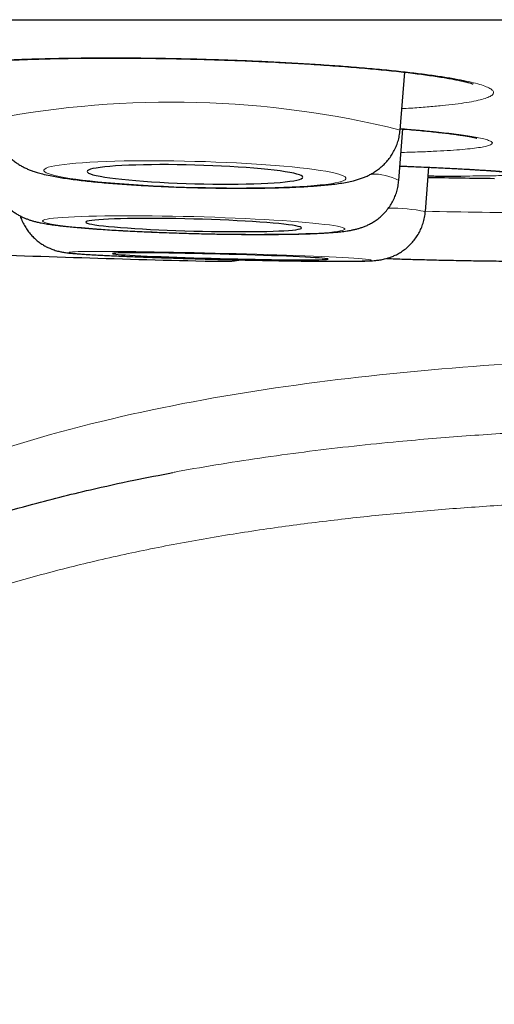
# Model space of a CAD drawing. Header units: millimetres. Extents: x 8 to 869, y 12 to 812.
# Tile 6 of 232: x 403.91 to 406.61, y 319.43 to 325.02. Entities that reach past the tile are written whole.
import ezdxf

# ---------------------------------------------------------------- set-up
doc = ezdxf.new("R2010")
doc.units = ezdxf.units.MM

msp = doc.modelspace()

# ---------------------------------------------------------------- linework, layer by layer
at = {"color": 7, "linetype": 'Continuous', "lineweight": 30}
for p, q in [((391.7188, 325.0155), (425.0537, 325.0155)), ((406.0717, 324.3893), (406.0977, 324.7176)), ((406.0645, 324.1025), (406.0877, 324.3951)), ((406.2152, 323.9269), (406.2347, 324.1776))]:
    msp.add_line(p, q, dxfattribs=at)
at = {"color": 252, "linetype": 'Continuous', "lineweight": 0, "flags": 128}
for points in [[(404.906, 324.0635), (404.9659, 324.0621), (405.0255, 324.0611), (405.0845, 324.0604), (405.1427, 324.0601), (405.1997, 324.0602), (405.2553, 324.0607), (405.3091, 324.0615), (405.361, 324.0627), (405.4107, 324.0643), (405.458, 324.0662), (405.5025, 324.0685), (405.5441, 324.0711), (405.5827, 324.074), (405.6179, 324.0773), (405.6496, 324.0808), (405.6778, 324.0846), (405.7022, 324.0887), (405.7227, 324.093), (405.7392, 324.0976), (405.7516, 324.1023), (405.76, 324.1072), (405.7642, 324.1122), (405.7642, 324.1174), (405.76, 324.1226), (405.7516, 324.128), (405.7392, 324.1334), (405.7227, 324.1388), (405.7022, 324.1442), (405.6778, 324.1495), (405.6496, 324.1548), (405.6179, 324.16), (405.5827, 324.1652), (405.5441, 324.1701), (405.5025, 324.1749), (405.458, 324.1796), (405.4107, 324.184), (405.361, 324.1882), (405.3091, 324.1922), (405.2553, 324.1959), (405.1997, 324.1993), (405.1427, 324.2024), (405.0845, 324.2052), (405.0255, 324.2076), (404.9659, 324.2097), (404.906, 324.2115), (404.8461, 324.2129), (404.7865, 324.2139), (404.7275, 324.2146), (404.6693, 324.2149), (404.6123, 324.2148), (404.5567, 324.2144), (404.5029, 324.2135), (404.451, 324.2123), (404.4013, 324.2107), (404.3541, 324.2088), (404.3095, 324.2065), (404.2679, 324.2039), (404.2294, 324.201), (404.1941, 324.1977), (404.1624, 324.1942), (404.1342, 324.1904), (404.1099, 324.1863), (404.0894, 324.182), (404.0728, 324.1775), (404.0604, 324.1727), (404.052, 324.1679), (404.0479, 324.1628), (404.0479, 324.1576), (404.052, 324.1524), (404.0604, 324.1471), (404.0728, 324.1417), (404.0894, 324.1363), (404.1099, 324.1309), (404.1342, 324.1255), (404.1624, 324.1202), (404.1941, 324.115), (404.2294, 324.1099), (404.2679, 324.1049), (404.3095, 324.1001), (404.3541, 324.0954), (404.4013, 324.091), (404.451, 324.0868), (404.5029, 324.0829), (404.5567, 324.0792), (404.6123, 324.0758), (404.6693, 324.0727), (404.7275, 324.0699), (404.7865, 324.0674), (404.8461, 324.0653), (404.906, 324.0635)], [(404.8987, 323.8023), (404.9586, 323.8008), (405.0182, 323.7996), (405.0773, 323.7986), (405.1354, 323.7979), (405.1924, 323.7974), (405.248, 323.7971), (405.3019, 323.7972), (405.3538, 323.7974), (405.4034, 323.798), (405.4507, 323.7988), (405.4952, 323.7998), (405.5369, 323.8011), (405.5754, 323.8026), (405.6106, 323.8043), (405.6424, 323.8063), (405.6705, 323.8085), (405.6949, 323.8109), (405.7154, 323.8135), (405.7319, 323.8162), (405.7444, 323.8191), (405.7527, 323.8222), (405.7569, 323.8254), (405.7569, 323.8287), (405.7527, 323.8321), (405.7444, 323.8357), (405.7319, 323.8392), (405.7154, 323.8429), (405.6949, 323.8465), (405.6705, 323.8502), (405.6424, 323.8539), (405.6106, 323.8576), (405.5754, 323.8612), (405.5369, 323.8648), (405.4952, 323.8683), (405.4507, 323.8717), (405.4034, 323.875), (405.3538, 323.8782), (405.3019, 323.8812), (405.248, 323.8841), (405.1924, 323.8868), (405.1354, 323.8894), (405.0773, 323.8917), (405.0182, 323.8939), (404.9586, 323.8958), (404.8987, 323.8975), (404.8388, 323.899), (404.7792, 323.9002), (404.7202, 323.9012), (404.6621, 323.902), (404.6051, 323.9025), (404.5495, 323.9027), (404.4956, 323.9027), (404.4437, 323.9024), (404.394, 323.9019), (404.3468, 323.9011), (404.3022, 323.9001), (404.2606, 323.8988), (404.2221, 323.8973), (404.1869, 323.8955), (404.1551, 323.8935), (404.127, 323.8914), (404.1026, 323.889), (404.0821, 323.8864), (404.0656, 323.8836), (404.0531, 323.8807), (404.0448, 323.8777), (404.0406, 323.8744), (404.0406, 323.8711), (404.0448, 323.8677), (404.0531, 323.8642), (404.0656, 323.8606), (404.0821, 323.857), (404.1026, 323.8533), (404.127, 323.8496), (404.1551, 323.8459), (404.1869, 323.8423), (404.2221, 323.8386), (404.2606, 323.8351), (404.3022, 323.8316), (404.3468, 323.8282), (404.394, 323.8249), (404.4437, 323.8217), (404.4956, 323.8186), (404.5495, 323.8157), (404.6051, 323.813), (404.6621, 323.8105), (404.7202, 323.8081), (404.7792, 323.806), (404.8388, 323.804), (404.8987, 323.8023)], [(405.9084, 323.6504), (405.9063, 323.6517), (405.9001, 323.6531), (405.8897, 323.6545), (405.8753, 323.6561), (405.8568, 323.6577), (405.8343, 323.6594), (405.8081, 323.6612), (405.7782, 323.663), (405.7447, 323.6649), (405.7078, 323.6668), (405.6677, 323.6687), (405.6246, 323.6707), (405.5787, 323.6726), (405.5302, 323.6746), (405.4794, 323.6765), (405.4265, 323.6785), (405.3718, 323.6804), (405.3155, 323.6822), (405.2579, 323.684), (405.1993, 323.6858), (405.1399, 323.6875), (405.0801, 323.6891), (405.0202, 323.6906), (404.9604, 323.6921), (404.901, 323.6934), (404.8424, 323.6947), (404.7848, 323.6958), (404.7284, 323.6968), (404.6737, 323.6977), (404.6207, 323.6985), (404.5699, 323.6992), (404.5214, 323.6997), (404.4755, 323.7001), (404.4323, 323.7003), (404.3922, 323.7004), (404.3553, 323.7004), (404.3217, 323.7003), (404.2917, 323.7), (404.2654, 323.6995), (404.2429, 323.699), (404.2244, 323.6983), (404.2099, 323.6975), (404.1994, 323.6965), (404.1931, 323.6955), (404.191, 323.6943), (404.1931, 323.6931), (404.1993, 323.6917), (404.2097, 323.6902), (404.2241, 323.6887), (404.2426, 323.687), (404.2651, 323.6853), (404.2913, 323.6835), (404.3212, 323.6817), (404.3547, 323.6798), (404.3916, 323.6779), (404.4317, 323.676), (404.4748, 323.6741), (404.5207, 323.6721), (404.5692, 323.6701), (404.62, 323.6682), (404.6729, 323.6663), (404.7276, 323.6644), (404.7839, 323.6625), (404.8415, 323.6607), (404.9001, 323.6589), (404.9595, 323.6573), (405.0193, 323.6556), (405.0792, 323.6541), (405.139, 323.6527), (405.1984, 323.6513), (405.257, 323.6501), (405.3146, 323.6489), (405.371, 323.6479), (405.4257, 323.647), (405.4787, 323.6462), (405.5295, 323.6456), (405.578, 323.6451), (405.6239, 323.6447), (405.6671, 323.6444), (405.7072, 323.6443), (405.7441, 323.6443), (405.7777, 323.6445), (405.8077, 323.6448), (405.834, 323.6452), (405.8565, 323.6458), (405.875, 323.6464), (405.8895, 323.6473), (405.9, 323.6482), (405.9063, 323.6492), (405.9084, 323.6504)]]:
    msp.add_lwpolyline(points, dxfattribs=at)
at = {"color": 7, "linetype": 'Continuous', "lineweight": 30, "flags": 128}
for points in [[(404.906, 324.0847), (404.9566, 324.0836), (405.0069, 324.0828), (405.0564, 324.0824), (405.105, 324.0823), (405.1521, 324.0826), (405.1976, 324.0834), (405.2411, 324.0844), (405.2823, 324.0859), (405.321, 324.0877), (405.3568, 324.0898), (405.3895, 324.0923), (405.419, 324.0951), (405.4449, 324.0981), (405.4671, 324.1015), (405.4855, 324.105), (405.5, 324.1088), (405.5104, 324.1128), (405.5166, 324.117), (405.5187, 324.1213), (405.5166, 324.1257), (405.5104, 324.1302), (405.5, 324.1348), (405.4855, 324.1393), (405.4671, 324.1439), (405.4449, 324.1484), (405.419, 324.1528), (405.3895, 324.1571), (405.3568, 324.1613), (405.321, 324.1654), (405.2823, 324.1692), (405.2411, 324.1728), (405.1976, 324.1762), (405.1521, 324.1793), (405.105, 324.1822), (405.0564, 324.1847), (405.0069, 324.1869), (404.9566, 324.1888), (404.906, 324.1903), (404.8554, 324.1915), (404.8052, 324.1923), (404.7556, 324.1927), (404.7071, 324.1927), (404.6599, 324.1924), (404.6144, 324.1917), (404.5709, 324.1906), (404.5297, 324.1891), (404.491, 324.1873), (404.4552, 324.1852), (404.4225, 324.1827), (404.3931, 324.18), (404.3671, 324.1769), (404.3449, 324.1736), (404.3265, 324.17), (404.312, 324.1662), (404.3016, 324.1622), (404.2954, 324.158), (404.2933, 324.1537), (404.2954, 324.1493), (404.3016, 324.1448), (404.312, 324.1403), (404.3265, 324.1357), (404.3449, 324.1312), (404.3671, 324.1267), (404.3931, 324.1222), (404.4225, 324.1179), (404.4552, 324.1137), (404.491, 324.1097), (404.5297, 324.1058), (404.5709, 324.1022), (404.6144, 324.0988), (404.6599, 324.0957), (404.7071, 324.0928), (404.7556, 324.0903), (404.8052, 324.0881), (404.8554, 324.0862), (404.906, 324.0847)], [(404.8987, 323.816), (404.9493, 323.8147), (404.9996, 323.8137), (405.0491, 323.813), (405.0977, 323.8125), (405.1449, 323.8123), (405.1904, 323.8123), (405.2339, 323.8126), (405.2751, 323.8131), (405.3137, 323.8139), (405.3495, 323.8149), (405.3823, 323.8162), (405.4117, 323.8177), (405.4376, 323.8194), (405.4598, 323.8213), (405.4783, 323.8235), (405.4927, 323.8258), (405.5031, 323.8282), (405.5094, 323.8308), (405.5115, 323.8336), (405.5094, 323.8365), (405.5031, 323.8394), (405.4927, 323.8424), (405.4783, 323.8455), (405.4598, 323.8486), (405.4376, 323.8517), (405.4117, 323.8548), (405.3823, 323.8579), (405.3495, 323.8609), (405.3137, 323.8639), (405.2751, 323.8667), (405.2339, 323.8694), (405.1904, 323.872), (405.1449, 323.8745), (405.0977, 323.8767), (405.0491, 323.8788), (404.9996, 323.8807), (404.9493, 323.8824), (404.8987, 323.8839), (404.8481, 323.8851), (404.7979, 323.8861), (404.7483, 323.8869), (404.6998, 323.8873), (404.6526, 323.8876), (404.6071, 323.8876), (404.5636, 323.8873), (404.5224, 323.8868), (404.4837, 323.886), (404.4479, 323.8849), (404.4152, 323.8837), (404.3858, 323.8822), (404.3599, 323.8804), (404.3376, 323.8785), (404.3192, 323.8764), (404.3048, 323.8741), (404.2944, 323.8716), (404.2881, 323.869), (404.286, 323.8662), (404.2881, 323.8634), (404.2944, 323.8604), (404.3048, 323.8574), (404.3192, 323.8543), (404.3376, 323.8512), (404.3599, 323.8481), (404.3858, 323.845), (404.4152, 323.8419), (404.4479, 323.8389), (404.4837, 323.836), (404.5224, 323.8331), (404.5636, 323.8304), (404.6071, 323.8278), (404.6526, 323.8254), (404.6998, 323.8231), (404.7483, 323.821), (404.7979, 323.8191), (404.8481, 323.8174), (404.8987, 323.816)], [(405.6624, 323.6567), (405.6604, 323.6578), (405.6541, 323.659), (405.6438, 323.6602), (405.6293, 323.6616), (405.611, 323.663), (405.5887, 323.6645), (405.5628, 323.6661), (405.5334, 323.6677), (405.5007, 323.6693), (405.4649, 323.6709), (405.4263, 323.6726), (405.3851, 323.6743), (405.3416, 323.6759), (405.2961, 323.6775), (405.249, 323.6791), (405.2004, 323.6806), (405.1509, 323.6821), (405.1006, 323.6835), (405.05, 323.6849), (404.9994, 323.6861), (404.9492, 323.6873), (404.8996, 323.6883), (404.851, 323.6893), (404.8039, 323.6901), (404.7583, 323.6908), (404.7148, 323.6914), (404.6736, 323.6918), (404.6349, 323.6922), (404.5991, 323.6924), (404.5664, 323.6924), (404.5369, 323.6923), (404.511, 323.6921), (404.4887, 323.6917), (404.4703, 323.6912), (404.4558, 323.6906), (404.4454, 323.6899), (404.4391, 323.689), (404.437, 323.688), (404.439, 323.687), (404.4453, 323.6858), (404.4556, 323.6845), (404.4701, 323.6831), (404.4884, 323.6817), (404.5107, 323.6802), (404.5366, 323.6787), (404.566, 323.6771), (404.5987, 323.6754), (404.6345, 323.6738), (404.6731, 323.6721), (404.7143, 323.6705), (404.7578, 323.6688), (404.8033, 323.6672), (404.8504, 323.6656), (404.899, 323.6641), (404.9485, 323.6626), (404.9988, 323.6612), (405.0494, 323.6599), (405.1, 323.6586), (405.1502, 323.6575), (405.1998, 323.6564), (405.2484, 323.6555), (405.2955, 323.6546), (405.3411, 323.6539), (405.3846, 323.6533), (405.4258, 323.6529), (405.4645, 323.6526), (405.5003, 323.6524), (405.533, 323.6523), (405.5625, 323.6524), (405.5884, 323.6526), (405.6107, 323.653), (405.6291, 323.6535), (405.6436, 323.6541), (405.654, 323.6549), (405.6603, 323.6557), (405.6624, 323.6567)]]:
    msp.add_lwpolyline(points, dxfattribs=at)
at = {"color": 252, "linetype": 'Continuous', "lineweight": 0}
for centre, radius, start, end in [((404.773, 319.1514), 5.3965, 76.0753, 100.8694), ((405.9156, 323.8205), 0.3189, 62.1827, 91.4779), ((406.0154, 322.8837), 1.0621, 79.1602, 90.4986), ((407.074, 361.8665), 37.9479, 268.7034, 269.19172), ((407.0259, 355.966), 32.0473, 269.12888, 270.37114)]:
    msp.add_arc(centre, radius, start, end, dxfattribs=at)
at = {"color": 7, "linetype": 'Continuous', "lineweight": 30}
for centre, radius, start, end in [((408.3863, 454.1026), 130, 269.049736, 269.215851), ((406.8623, 406.2562), 82.6324, 267.649821, 268.679566)]:
    msp.add_arc(centre, radius, start, end, dxfattribs=at)
at = {"color": 252, "linetype": 'Continuous', "lineweight": 0}
for points, knots in [([(405.573, 324.7636), (405.529, 324.7662), (405.4409, 324.7716), (405.3036, 324.7785), (405.164, 324.7845), (405.0227, 324.7895), (404.8807, 324.7935), (404.7388, 324.7965), (404.5982, 324.7984), (404.46, 324.7992), (404.3251, 324.7989), (404.1943, 324.7976), (404.0686, 324.7952), (403.9491, 324.7917), (403.8366, 324.7872), (403.7316, 324.7817), (403.635, 324.7752), (403.5475, 324.7679), (403.4701, 324.7596), (403.4028, 324.7506), (403.3462, 324.7408), (403.3007, 324.7304), (403.2671, 324.7193), (403.245, 324.7078), (403.2348, 324.6958), (403.2364, 324.6834), (403.2503, 324.6708), (403.276, 324.658), (403.3133, 324.6452), (403.3619, 324.6323), (403.4218, 324.6196), (403.4923, 324.6071), (403.5731, 324.5948), (403.6591, 324.5833), (403.7225, 324.5762), (403.7522, 324.5728)], [0, 0, 0, 0, 0.030354, 0.060816, 0.091278, 0.121631, 0.151985, 0.182447, 0.212909, 0.243263, 0.273617, 0.304079, 0.334541, 0.364894, 0.395248, 0.42571, 0.456172, 0.486526, 0.516879, 0.547342, 0.577804, 0.608157, 0.638511, 0.668973, 0.699435, 0.729789, 0.760142, 0.790604, 0.821067, 0.85142, 0.881774, 0.912236, 0.942698, 0.973052, 1, 1, 1, 1]), ([(406.0813, 324.5106), (406.098, 324.5115), (406.1494, 324.5142), (406.2263, 324.5199), (406.3118, 324.5275), (406.3869, 324.5359), (406.4514, 324.5451), (406.5051, 324.5551), (406.5478, 324.5657), (406.5788, 324.5769), (406.5978, 324.5886), (406.6049, 324.6006), (406.6002, 324.6131), (406.5836, 324.6257), (406.555, 324.6385), (406.5147, 324.6514), (406.4632, 324.6642), (406.4009, 324.6769), (406.3277, 324.6894), (406.2446, 324.7016), (406.1521, 324.7134), (406.0511, 324.7247), (405.9418, 324.7355), (405.8251, 324.7456), (405.7024, 324.7551), (405.6161, 324.7607), (405.573, 324.7636)], [0, 0, 0, 0, 0.020507, 0.063168, 0.105828, 0.148337, 0.190846, 0.233507, 0.276167, 0.318676, 0.361185, 0.403845, 0.446506, 0.489015, 0.531523, 0.574184, 0.616844, 0.659353, 0.701862, 0.744523, 0.787183, 0.829692, 0.872193, 0.914846, 0.957499, 1, 1, 1, 1]), ([(406.3768, 324.3674), (406.3587, 324.3696), (406.3225, 324.3739), (406.2541, 324.3811), (406.1724, 324.3889), (406.1056, 324.3944), (406.0723, 324.3971)], [0, 0, 0, 0, 0.215261, 0.430523, 0.716204, 1, 1, 1, 1]), ([(406.0771, 324.2618), (406.0835, 324.262), (406.1251, 324.2629), (406.1939, 324.2654), (406.2819, 324.2692), (406.3597, 324.2737), (406.4274, 324.2789), (406.4844, 324.2846), (406.5299, 324.2908), (406.564, 324.2976), (406.5865, 324.3048), (406.5972, 324.3124), (406.5956, 324.3203), (406.5821, 324.3285), (406.5568, 324.337), (406.5221, 324.3451), (406.4798, 324.3528), (406.433, 324.3601), (406.3956, 324.3649), (406.3768, 324.3674)], [0, 0, 0, 0, 0.01163, 0.075304, 0.138979, 0.202881, 0.266783, 0.330458, 0.394133, 0.458035, 0.521937, 0.585612, 0.649286, 0.713188, 0.777091, 0.840765, 0.893822, 0.946944, 1, 1, 1, 1]), ([(406.5475, 324.1613), (406.5302, 324.1624), (406.4955, 324.1645), (406.43, 324.1682), (406.3508, 324.1723), (406.255, 324.1769), (406.1617, 324.181), (406.0974, 324.1837), (406.071, 324.1847)], [0, 0, 0, 0, 0.145062, 0.290125, 0.479613, 0.672491, 0.865369, 1, 1, 1, 1]), ([(406.417, 324.128), (406.4403, 324.1281), (406.4912, 324.1282), (406.558, 324.1289), (406.6184, 324.13), (406.6675, 324.1315), (406.7051, 324.1333), (406.7314, 324.1355), (406.7456, 324.138), (406.7478, 324.1409), (406.7382, 324.144), (406.7165, 324.1474), (406.6871, 324.1507), (406.6548, 324.1536), (406.6236, 324.156), (406.5883, 324.1586), (406.5612, 324.1604), (406.5475, 324.1613)], [0, 0, 0, 0, 0.0630272, 0.1378861, 0.214107, 0.2876503, 0.3625092, 0.4373682, 0.5135891, 0.5871324, 0.6619913, 0.7368503, 0.8130711, 0.8594801, 0.9062112, 0.9529423, 1, 1, 1, 1]), ([(408.3863, 323.1135), (408.0694, 323.111), (407.4358, 323.1059), (406.4861, 323.0547), (405.5396, 322.9604), (404.6014, 322.8033), (403.7966, 322.5877), (403.1302, 322.3341), (402.5961, 322.0719), (402.0932, 321.7536), (401.6338, 321.3748), (401.233, 320.934), (400.9042, 320.4375), (400.6543, 319.8955), (400.5554, 319.5117), (400.5059, 319.3197)], [0, 0, 0, 0, 0.10003, 0.200056, 0.300173, 0.400239, 0.500131, 0.562636, 0.625145, 0.687668, 0.750125, 0.812616, 0.875055, 0.937489, 1, 1, 1, 1]), ([(404.781, 322.4451), (404.7895, 322.4467), (404.8807, 322.4647), (405.0558, 322.4938), (405.3061, 322.5326), (405.5577, 322.5663), (405.8102, 322.5959), (406.1067, 322.6259), (406.4473, 322.6541), (406.8756, 322.6811), (407.3488, 322.7019), (407.6941, 322.7087), (407.867, 322.7121)], [0, 0, 0, 0, 0.0084068, 0.0901408, 0.172075, 0.2540099, 0.3361374, 0.4183339, 0.5425703, 0.6668078, 0.8332038, 1, 1, 1, 1]), ([(408.3863, 322.3087), (408.2732, 322.3084), (408.0469, 322.3078), (407.7076, 322.3027), (407.3682, 322.2939), (407.0288, 322.2808), (406.6895, 322.2628), (406.3513, 322.2395), (406.0131, 322.21), (405.6749, 322.1737), (405.3348, 322.1295), (404.9942, 322.0764), (404.6535, 322.0133), (404.3195, 321.9402), (403.993, 321.8567), (403.7008, 321.7696), (403.4379, 321.6797), (403.2296, 321.5999), (403.0496, 321.5239), (402.8971, 321.4541), (402.7465, 321.3795), (402.5981, 321.2994), (402.4515, 321.2133), (402.3078, 321.1209), (402.167, 321.0216), (402.0304, 320.9153), (401.9158, 320.8163), (401.8086, 320.7148), (401.7086, 320.6114), (401.6023, 320.4884), (401.5032, 320.3591), (401.4219, 320.2387), (401.3455, 320.112), (401.2749, 319.9791), (401.2047, 319.8233), (401.1436, 319.6638), (401.1108, 319.5551), (401.0945, 319.5007)], [0, 0, 0, 0, 0.040416, 0.080846, 0.121317, 0.161803, 0.202387, 0.242986, 0.283299, 0.324163, 0.365048, 0.406494, 0.448036, 0.489618, 0.529382, 0.569143, 0.599119, 0.629093, 0.649147, 0.669139, 0.689131, 0.709288, 0.729443, 0.749886, 0.770327, 0.791017, 0.811704, 0.824508, 0.843904, 0.863299, 0.883004, 0.902709, 0.915993, 0.936865, 0.957739, 0.978869, 1, 1, 1, 1])]:
    msp.add_open_spline(points, degree=3, knots=knots, dxfattribs=at)
at = {"color": 7, "linetype": 'Continuous', "lineweight": 30}
for points, knots in [([(403.352, 324.7329), (403.3521, 324.733), (403.3524, 324.7331), (403.3567, 324.7345), (403.3642, 324.7367), (403.3757, 324.7396), (403.3911, 324.7429), (403.4107, 324.7467), (403.4342, 324.7506), (403.4617, 324.7546), (403.4931, 324.7587), (403.5284, 324.7628), (403.5677, 324.7668), (403.6108, 324.7706), (403.6575, 324.7744), (403.7076, 324.7779), (403.761, 324.7812), (403.8172, 324.7843), (403.8763, 324.7871), (403.9377, 324.7896), (404.0014, 324.7918), (404.0671, 324.7937), (404.1344, 324.7952), (404.2032, 324.7964), (404.2731, 324.7973), (404.3444, 324.7978), (404.4173, 324.798), (404.4919, 324.7979), (404.568, 324.7975), (404.6452, 324.7967), (404.723, 324.7956), (404.8013, 324.7942), (404.8796, 324.7924), (404.9578, 324.7904), (405.0359, 324.788), (405.1138, 324.7853), (405.1914, 324.7823), (405.2683, 324.779), (405.3444, 324.7754), (405.4197, 324.7715), (405.4932, 324.7673), (405.554, 324.7637), (405.6137, 324.7598), (405.6729, 324.7558), (405.7413, 324.7508), (405.8077, 324.7456), (405.8721, 324.7402), (405.9342, 324.7346), (405.9939, 324.7288), (406.0512, 324.7228), (406.1056, 324.7168), (406.1571, 324.7106), (406.2055, 324.7044), (406.2508, 324.6981), (406.2928, 324.6918), (406.3313, 324.6855), (406.366, 324.6794), (406.3968, 324.6734), (406.4223, 324.6679), (406.4435, 324.6629), (406.4605, 324.6584), (406.4733, 324.6546), (406.4817, 324.6517), (406.4865, 324.6499), (406.487, 324.6497), (406.4872, 324.6495)], [0, 0, 0, 0, 0.008266, 0.018886, 0.030498, 0.043069, 0.05651, 0.070694, 0.085473, 0.100436, 0.115777, 0.131598, 0.147813, 0.16435, 0.181147, 0.198147, 0.215302, 0.232565, 0.249896, 0.267254, 0.284596, 0.301889, 0.319108, 0.336229, 0.353237, 0.370129, 0.387103, 0.404364, 0.421695, 0.439069, 0.456463, 0.473843, 0.491185, 0.508464, 0.525689, 0.543013, 0.560323, 0.577627, 0.594935, 0.612254, 0.629592, 0.646515, 0.655645, 0.672907, 0.690123, 0.707312, 0.724479, 0.741632, 0.758774, 0.775908, 0.793035, 0.809982, 0.82688, 0.843749, 0.860541, 0.877203, 0.893668, 0.909856, 0.925672, 0.939214, 0.953429, 0.967558, 0.979465, 0.990509, 1, 1, 1, 1]), ([(403.7558, 324.451), (403.756, 324.4435), (403.7565, 324.4249), (403.7614, 324.3959), (403.7695, 324.3648), (403.7808, 324.3353), (403.7945, 324.3078), (403.8105, 324.2826), (403.8281, 324.2597), (403.8469, 324.2393), (403.8665, 324.2215), (403.8864, 324.2061), (403.9061, 324.1929), (403.9258, 324.1816), (403.9454, 324.1719), (403.9655, 324.1632), (403.9869, 324.1552), (404.0116, 324.1473), (404.0432, 324.1388), (404.0796, 324.1306), (404.1198, 324.1231), (404.16, 324.1166), (404.2021, 324.1106), (404.2468, 324.1049), (404.2927, 324.0997), (404.3401, 324.0949), (404.3891, 324.0903), (404.4398, 324.0861), (404.492, 324.0822), (404.5456, 324.0785), (404.6004, 324.0751), (404.6564, 324.0721), (404.7132, 324.0693), (404.7707, 324.0668), (404.8287, 324.0647), (404.8739, 324.0633), (404.8997, 324.0626), (404.906, 324.0624)], [0, 0, 0, 0, 0.01413, 0.034685, 0.054831, 0.074601, 0.09402, 0.113095, 0.131826, 0.150208, 0.168258, 0.186058, 0.203825, 0.221871, 0.24068, 0.260992, 0.283879, 0.311044, 0.345732, 0.395221, 0.437167, 0.476073, 0.517093, 0.556105, 0.593936, 0.63103, 0.667626, 0.703872, 0.739862, 0.775664, 0.811323, 0.846874, 0.882345, 0.917758, 0.95313, 0.988477, 1, 1, 1, 1]), ([(404.906, 324.0624), (404.9163, 324.0621), (404.9459, 324.0614), (404.9949, 324.0604), (405.0528, 324.0595), (405.1101, 324.059), (405.1667, 324.0588), (405.2223, 324.059), (405.2767, 324.0595), (405.3298, 324.0604), (405.3813, 324.0617), (405.4312, 324.0633), (405.4793, 324.0652), (405.5256, 324.0676), (405.5699, 324.0703), (405.6124, 324.0735), (405.6532, 324.0772), (405.6929, 324.0815), (405.7324, 324.0868), (405.7697, 324.0932), (405.8021, 324.1002), (405.8289, 324.1074), (405.8515, 324.1147), (405.8733, 324.1231), (405.8946, 324.1328), (405.9161, 324.1444), (405.9378, 324.1582), (405.9594, 324.1745), (405.9806, 324.1936), (406.0008, 324.2153), (406.0192, 324.2397), (406.0355, 324.2662), (406.0493, 324.2947), (406.06, 324.3246), (406.068, 324.3562), (406.0704, 324.3779), (406.0716, 324.3891)], [0, 0, 0, 0, 0.018635, 0.054059, 0.089498, 0.12496, 0.160462, 0.196019, 0.231653, 0.267386, 0.303251, 0.339287, 0.375548, 0.412111, 0.449084, 0.486636, 0.525037, 0.564759, 0.606732, 0.653127, 0.692781, 0.719757, 0.743604, 0.764826, 0.784481, 0.803396, 0.822157, 0.840996, 0.86013, 0.879575, 0.899257, 0.919089, 0.939008, 0.958971, 0.97896, 1, 1, 1, 1]), ([(406.0722, 324.3963), (406.0807, 324.3956), (406.1077, 324.3935), (406.1505, 324.3898), (406.2003, 324.3852), (406.2468, 324.3807), (406.2902, 324.3761), (406.3303, 324.3716), (406.3668, 324.3671), (406.3995, 324.3627), (406.4284, 324.3585), (406.4532, 324.3545), (406.4702, 324.3514), (406.4821, 324.349), (406.4916, 324.347), (406.5003, 324.345), (406.5062, 324.3434), (406.5089, 324.3426), (406.5085, 324.3427), (406.5084, 324.3428)], [0, 0, 0, 0, 0.034246, 0.109838, 0.184929, 0.259668, 0.334377, 0.408607, 0.482264, 0.55521, 0.627229, 0.698006, 0.767083, 0.797547, 0.837329, 0.892273, 0.942478, 0.987575, 1, 1, 1, 1]), ([(403.7483, 324.1643), (403.7488, 324.1539), (403.7499, 324.1327), (403.7559, 324.1014), (403.765, 324.0709), (403.7769, 324.0422), (403.7912, 324.0155), (403.8076, 323.991), (403.8257, 323.969), (403.8449, 323.9495), (403.8647, 323.9326), (403.8845, 323.9183), (403.9037, 323.9065), (403.9221, 323.8968), (403.9396, 323.8889), (403.9565, 323.8823), (403.9733, 323.8766), (403.9908, 323.8715), (404.0106, 323.8665), (404.0365, 323.861), (404.067, 323.8557), (404.1017, 323.8507), (404.1374, 323.8462), (404.1752, 323.842), (404.2158, 323.838), (404.2581, 323.8342), (404.3022, 323.8307), (404.3482, 323.8272), (404.3961, 323.824), (404.4458, 323.8209), (404.4972, 323.8179), (404.5501, 323.8151), (404.6043, 323.8125), (404.6596, 323.81), (404.7158, 323.8078), (404.7728, 323.8057), (404.8292, 323.8038), (404.8713, 323.8026), (404.8941, 323.802), (404.8987, 323.8019)], [0, 0, 0, 0, 0.018899, 0.038665, 0.058006, 0.076942, 0.095481, 0.113618, 0.131328, 0.148563, 0.165253, 0.18134, 0.19686, 0.212036, 0.227302, 0.243113, 0.260211, 0.279643, 0.30304, 0.333567, 0.380094, 0.420637, 0.458307, 0.4981, 0.535956, 0.572736, 0.608866, 0.644572, 0.679983, 0.715183, 0.750228, 0.785157, 0.819999, 0.854774, 0.889499, 0.924189, 0.958854, 0.991678, 1, 1, 1, 1]), ([(406.071, 324.1846), (406.081, 324.1842), (406.1122, 324.1829), (406.1621, 324.1808), (406.2205, 324.1782), (406.2761, 324.1757), (406.3289, 324.1731), (406.3786, 324.1706), (406.4252, 324.1682), (406.4687, 324.1658), (406.5091, 324.1634), (406.546, 324.1611), (406.5794, 324.1588), (406.6092, 324.1567), (406.6351, 324.1546), (406.6528, 324.1531), (406.6653, 324.1519), (406.6756, 324.1509), (406.6861, 324.1497), (406.6941, 324.1487), (406.6985, 324.1481), (406.6988, 324.148), (406.6989, 324.148)], [0, 0, 0, 0, 0.02843, 0.088142, 0.147868, 0.2075, 0.266948, 0.326125, 0.385019, 0.444113, 0.503011, 0.561694, 0.620115, 0.678191, 0.735778, 0.792622, 0.814334, 0.845599, 0.893107, 0.936459, 0.974499, 1, 1, 1, 1]), ([(404.8987, 323.8019), (404.9089, 323.8016), (404.9382, 323.8008), (404.9867, 323.7997), (405.044, 323.7986), (405.1007, 323.7978), (405.1566, 323.7971), (405.2114, 323.7967), (405.2651, 323.7965), (405.3173, 323.7966), (405.3679, 323.7969), (405.4167, 323.7974), (405.4636, 323.7982), (405.5084, 323.7992), (405.5511, 323.8005), (405.5916, 323.802), (405.63, 323.8039), (405.6664, 323.806), (405.7013, 323.8087), (405.736, 323.812), (405.7667, 323.8158), (405.7928, 323.8202), (405.8134, 323.8245), (405.8316, 323.8291), (405.8499, 323.8346), (405.8688, 323.8414), (405.8885, 323.8499), (405.9092, 323.8606), (405.9308, 323.8739), (405.9528, 323.89), (405.9743, 323.9092), (405.9947, 323.9312), (406.0133, 323.9557), (406.0295, 323.9823), (406.043, 324.0108), (406.0535, 324.0407), (406.0611, 324.0713), (406.0632, 324.0922), (406.0643, 324.1025)], [0, 0, 0, 0, 0.01825, 0.052943, 0.087646, 0.122365, 0.157109, 0.191888, 0.226716, 0.261608, 0.296582, 0.331666, 0.366892, 0.402307, 0.437978, 0.474007, 0.510552, 0.547881, 0.586489, 0.627438, 0.673643, 0.70526, 0.727412, 0.747094, 0.764681, 0.78116, 0.797356, 0.81366, 0.830544, 0.848169, 0.866432, 0.885134, 0.90411, 0.923251, 0.942491, 0.961793, 0.981132, 1, 1, 1, 1]), ([(406.2309, 324.1285), (406.2594, 324.1283), (406.3209, 324.128), (406.3823, 324.1279), (406.4128, 324.128), (406.417, 324.128)], [0, 0, 0, 0, 0.427552, 0.920667, 1, 1, 1, 1]), ([(403.9138, 323.9014), (403.9149, 323.8975), (403.9191, 323.8837), (403.9292, 323.8613), (403.9437, 323.835), (403.9605, 323.8108), (403.979, 323.7891), (403.9988, 323.7697), (404.0194, 323.7529), (404.0403, 323.7387), (404.0607, 323.7271), (404.0799, 323.718), (404.0972, 323.7111), (404.1125, 323.706), (404.126, 323.7022), (404.138, 323.6993), (404.1492, 323.6971), (404.1602, 323.6951), (404.1721, 323.6934), (404.1873, 323.6914), (404.2063, 323.6895), (404.2297, 323.6875), (404.2563, 323.6855), (404.2858, 323.6836), (404.3185, 323.6816), (404.3535, 323.6797), (404.3909, 323.6778), (404.4308, 323.6759), (404.4731, 323.674), (404.5178, 323.6721), (404.5645, 323.6702), (404.6133, 323.6683), (404.6638, 323.6665), (404.7159, 323.6647), (404.7694, 323.6629), (404.8241, 323.6612), (404.8797, 323.6595), (404.936, 323.6578), (404.9928, 323.6563), (405.0498, 323.6548), (405.1069, 323.6534), (405.1636, 323.652), (405.2199, 323.6508), (405.2755, 323.6496), (405.3302, 323.6486), (405.3836, 323.6476), (405.4357, 323.6468), (405.4861, 323.646), (405.5348, 323.6454), (405.5814, 323.6449), (405.6259, 323.6445), (405.668, 323.6443), (405.7076, 323.6441), (405.7446, 323.6441), (405.7789, 323.6442), (405.8105, 323.6445), (405.8395, 323.6449), (405.8661, 323.6455), (405.8911, 323.6463), (405.9126, 323.6474), (405.9303, 323.6487), (405.9445, 323.6503), (405.9565, 323.6519), (405.9692, 323.6541), (405.9835, 323.6571), (405.9998, 323.6614), (406.0184, 323.6675), (406.0395, 323.6761), (406.0625, 323.6877), (406.0862, 323.7024), (406.1095, 323.7201), (406.1316, 323.7407), (406.1519, 323.7639), (406.1699, 323.7893), (406.1853, 323.8166), (406.1978, 323.8456), (406.2075, 323.8769), (406.2133, 323.9042), (406.2144, 323.9214), (406.2147, 323.9268)], [0, 0, 0, 0, 0.003736, 0.013022, 0.022096, 0.030952, 0.039581, 0.047964, 0.056066, 0.063825, 0.071142, 0.07789, 0.084016, 0.08965, 0.095079, 0.100663, 0.106699, 0.113699, 0.122381, 0.134083, 0.152615, 0.171878, 0.190003, 0.209202, 0.227523, 0.245409, 0.263054, 0.28055, 0.297947, 0.315276, 0.332557, 0.349802, 0.367021, 0.384219, 0.401402, 0.418574, 0.435737, 0.452894, 0.470047, 0.487197, 0.504346, 0.521496, 0.538648, 0.555803, 0.572964, 0.590132, 0.607311, 0.624503, 0.641711, 0.658943, 0.676203, 0.693502, 0.710854, 0.728278, 0.745807, 0.763492, 0.781424, 0.79978, 0.818962, 0.840187, 0.855526, 0.863958, 0.870831, 0.876999, 0.882925, 0.888893, 0.895331, 0.902562, 0.910604, 0.919208, 0.928147, 0.937301, 0.946595, 0.955983, 0.965432, 0.974924, 0.984444, 0.995045, 1, 1, 1, 1]), ([(404.9615, 323.6457), (404.9653, 323.6456), (404.9796, 323.6453), (405.001, 323.6449), (405.0257, 323.6445), (405.0473, 323.6443), (405.0662, 323.6441), (405.0803, 323.6441), (405.0913, 323.6443), (405.0994, 323.6445), (405.1073, 323.6448), (405.1153, 323.6454), (405.1246, 323.6462), (405.1362, 323.6477), (405.148, 323.6495), (405.1561, 323.6514), (405.1593, 323.6521)], [0, 0, 0, 0, 0.044546, 0.165026, 0.286353, 0.409164, 0.534904, 0.667742, 0.747546, 0.810672, 0.851825, 0.885029, 0.915482, 0.945505, 0.978128, 1, 1, 1, 1]), ([(405.9944, 323.6602), (405.9995, 323.66), (406.0196, 323.6592), (406.057, 323.6579), (406.1063, 323.6563), (406.1575, 323.6548), (406.2102, 323.6534), (406.2642, 323.652), (406.3193, 323.6508), (406.3753, 323.6496), (406.4319, 323.6486), (406.489, 323.6476), (406.5462, 323.6468), (406.6034, 323.646), (406.6603, 323.6454), (406.7167, 323.6449), (406.7723, 323.6445), (406.8269, 323.6443), (406.8804, 323.6441), (406.9324, 323.6441), (406.9828, 323.6442), (407.0313, 323.6445), (407.0779, 323.6448), (407.1223, 323.6453), (407.1644, 323.6459), (407.204, 323.6467), (407.2412, 323.6475), (407.2757, 323.6486), (407.3079, 323.6497), (407.3377, 323.6511), (407.3661, 323.6527), (407.3907, 323.6546), (407.4121, 323.6568), (407.4294, 323.6591), (407.4447, 323.6617), (407.4588, 323.6646), (407.4725, 323.668), (407.4821, 323.671), (407.4861, 323.6723)], [0, 0, 0, 0, 0.0103323, 0.0407639, 0.0711099, 0.101392, 0.1316257, 0.1618228, 0.1919922, 0.222141, 0.2522751, 0.2823994, 0.3125185, 0.3426363, 0.3727561, 0.4028815, 0.4330169, 0.4631671, 0.4933376, 0.5235351, 0.553768, 0.5840466, 0.6143851, 0.6448023, 0.6753246, 0.7059903, 0.7368574, 0.7680177, 0.7996267, 0.8319723, 0.8656618, 0.9023039, 0.930227, 0.9528467, 0.9670944, 0.97982, 0.9916098, 1, 1, 1, 1]), ([(402.6054, 321.749), (402.6582, 321.7753), (402.7717, 321.832), (402.9419, 321.9079), (403.1145, 321.9794), (403.281, 322.0433), (403.4776, 322.1133), (403.7048, 322.1867), (403.9923, 322.2695), (404.2771, 322.3407), (404.55, 322.401), (404.7068, 322.4309), (404.781, 322.4451)], [0, 0, 0, 0, 0.077041, 0.165668, 0.243335, 0.321135, 0.398936, 0.516306, 0.63368, 0.79076, 0.901033, 1, 1, 1, 1])]:
    msp.add_open_spline(points, degree=3, knots=knots, dxfattribs=at)

doc.saveas('drawing.dxf')
